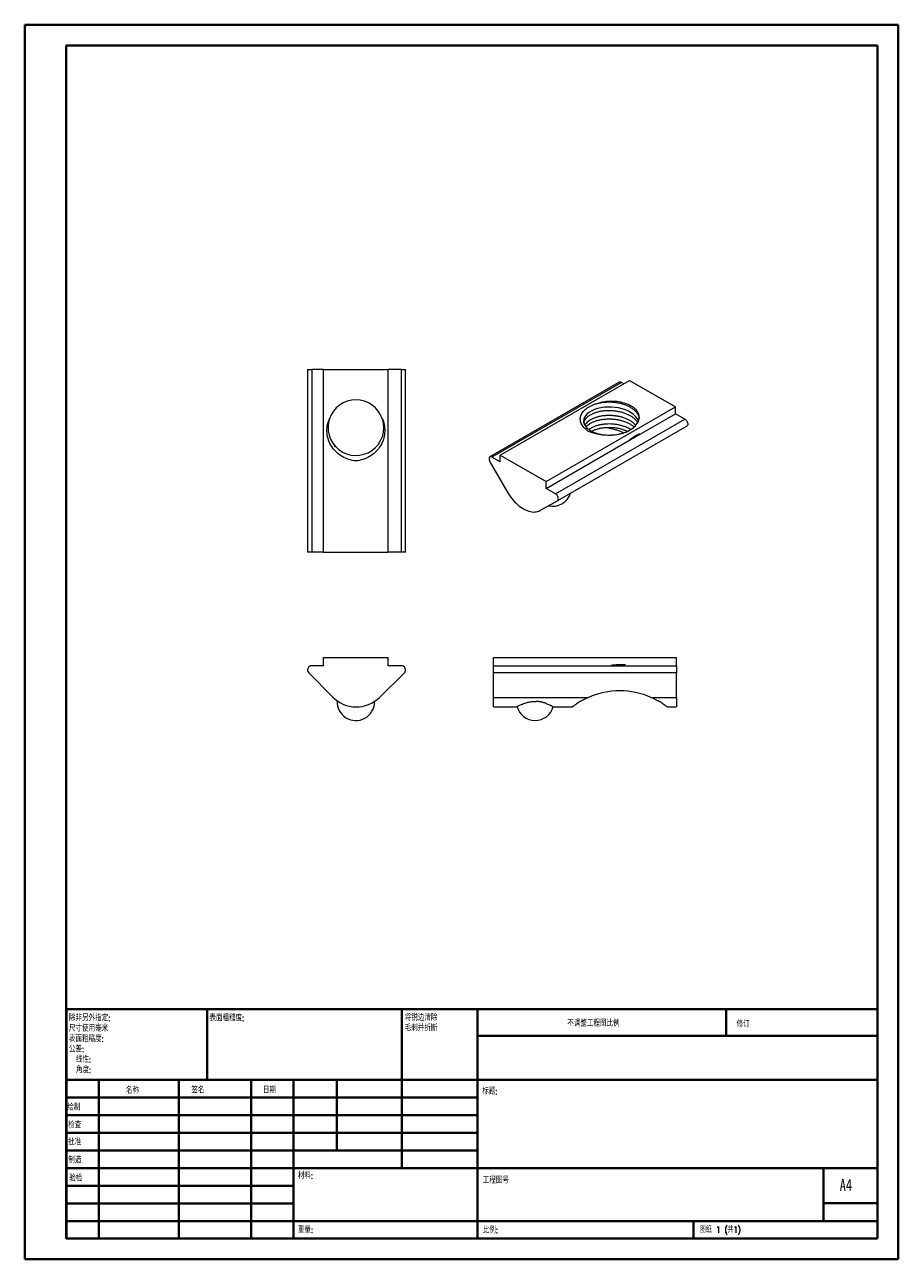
# Model space of a CAD drawing. Header units: millimetres. Extents: x 0 to 210, y 0 to 297.
import ezdxf

# ---------------------------------------------------------------- set-up
doc = ezdxf.new("R2010")
doc.units = ezdxf.units.MM
doc.styles.add('SLDTEXTSTYLE0', font='TXT', dxfattribs={"width": 0.75, "bigfont": 'bigfont'})
doc.styles.add('SLDTEXTSTYLE1', font='TXT', dxfattribs={"width": 0.75})
doc.styles.add('SLDTEXTSTYLE2', font='TXT', dxfattribs={"width": 0.694444, "bigfont": 'bigfont'})

# ---------------------------------------------------------------- blocks, each defined once
blk = doc.blocks.new('SW_NOTE_0')
at = {"color": 0, "linetype": 'Continuous', "lineweight": 0, "char_height": 1.5, "attachment_point": 1, "style": 'SLDTEXTSTYLE0'}
for s, insert in [('\\M+18FAB锐边\\M+190B4\\M+18F9C', (0, 1.93)), ('\\M+196D1\\M+18E68\\M+19BF3\\M+190DC\\M+19266', (0, -0.57))]:
    blk.add_mtext(s, dxfattribs=dict(at, insert=insert))
blk = doc.blocks.new('SW_NOTE_1')
at = {"color": 0, "linetype": 'Continuous', "lineweight": 0, "char_height": 1.5, "attachment_point": 1, "style": 'SLDTEXTSTYLE0'}
for s, insert in [('\\M+18F9C\\M+194F1另\\M+18A4F\\M+18E77\\M+192E8:', (0, 1.93)), ('\\M+18EDA\\M+190A1\\M+18E67\\M+19770\\M+19F7C\\M+195C4', (0, -0.57)), ('\\M+1955C\\M+196CA\\M+19165糙\\M+19378:', (0, -3.07)), ('\\M+18CF6\\M+18DB7:', (0, -5.57)), ('线\\M+190AB:', (1.69, -8.07)), ('\\M+18A70\\M+19378:', (1.69, -10.57))]:
    blk.add_mtext(s, dxfattribs=dict(at, insert=insert))

msp = doc.modelspace()

# ---------------------------------------------------------------- linework, layer by layer
at = {"color": 7, "linetype": 'Continuous', "lineweight": 40}
for p, q in [((0.08, 0.21), (0.08, 297.21)), ((0.08, 297.21), (210.08, 297.21)), ((210.08, 0.21), (210.08, 297.21)), ((210.08, 292.21), (210.08, 297.21)), ((10.08, 292.21), (205.08, 292.21)), ((10.08, 5.21), (10.08, 292.21)), ((205.08, 5.21), (205.08, 292.21)), ((10.11, 60.37), (205.08, 60.37)), ((10.11, 60.37), (10.11, 5.12)), ((43.91, 43.37), (43.91, 60.37)), ((90.71, 60.37), (90.71, 22.12)), ((108.91, 60.37), (108.91, 5.12)), ((168.68, 54.09), (168.68, 60.46)), ((205.08, 54), (108.91, 54)), ((205.08, 43.37), (10.11, 43.37)), ((17.91, 43.37), (17.91, 5.12)), ((37.1, 43.37), (37.1, 5.12)), ((54.51, 43.37), (54.51, 5.12)), ((64.71, 5.12), (64.71, 43.37)), ((75.11, 26.37), (75.11, 43.37)), ((108.91, 39.12), (10.11, 39.12)), ((108.91, 34.87), (10.11, 34.87)), ((108.91, 30.62), (10.11, 30.62)), ((108.91, 26.37), (10.11, 26.37)), ((64.71, 22.12), (10.11, 22.12)), ((64.71, 22.12), (205.08, 22.12)), ((192.08, 9.46), (192.08, 22.21)), ((64.71, 17.87), (10.11, 17.87)), ((64.71, 13.62), (10.11, 13.62)), ((205.08, 13.71), (192.08, 13.71)), ((10.11, 9.37), (205.08, 9.37)), ((160.88, 5.21), (160.88, 9.46)), ((10.08, 5.21), (205.08, 5.21)), ((205.08, 5.21), (180.99, 5.21)), ((0.08, 0.21), (210.08, 0.21))]:
    msp.add_line(p, q, dxfattribs=at)
at = {"color": 7, "linetype": 'Continuous', "lineweight": 15}
for p, q in [((68.07, 214.29), (68.07, 170.29)), ((68.07, 214.29), (69.07, 214.29)), ((69.07, 214.29), (69.07, 170.29)), ((71.88, 214.29), (69.07, 214.29)), ((71.88, 214.29), (87.48, 214.29)), ((71.88, 170.29), (71.88, 214.29)), ((87.48, 170.29), (87.48, 214.29)), ((90.65, 214.29), (87.48, 214.29)), ((90.65, 170.29), (90.65, 214.29)), ((90.65, 214.29), (91.65, 214.29)), ((91.65, 170.29), (91.65, 214.29)), ((143.02, 211.2), (111.9, 193.24)), ((143.52, 211.15), (112.4, 193.19)), ((114.39, 193.68), (145.5, 211.64)), ((144.09, 210.82), (143.52, 211.15)), ((145.5, 211.64), (156.54, 205.27)), ((125.42, 187.31), (156.54, 205.27)), ((156.54, 203.64), (156.54, 205.27)), ((127.66, 184.38), (158.77, 202.35)), ((146.47, 197.82), (156.54, 203.64)), ((158.77, 202.35), (156.54, 203.64)), ((159.27, 200.66), (128.15, 182.7)), ((125.42, 185.68), (145.86, 197.47)), ((114.39, 192.04), (112.4, 193.19)), ((114.39, 192.04), (114.39, 193.68)), ((114.39, 193.68), (125.42, 187.31)), ((111.9, 192.09), (115.94, 185.03)), ((125.42, 185.68), (125.42, 187.31)), ((127.66, 184.38), (125.42, 185.68)), ((123.94, 180.34), (128.15, 182.7)), ((69.07, 170.29), (68.07, 170.29)), ((71.88, 170.29), (69.07, 170.29)), ((71.88, 170.29), (87.48, 170.29)), ((90.65, 170.29), (87.48, 170.29)), ((91.65, 170.29), (90.65, 170.29)), ((71.88, 142.99), (69.07, 142.99)), ((71.88, 142.99), (71.88, 144.99)), ((71.88, 144.99), (87.48, 144.99)), ((87.48, 142.99), (87.48, 144.99)), ((90.65, 142.99), (87.48, 142.99)), ((112.75, 144.99), (156.75, 144.99)), ((112.75, 142.99), (112.75, 144.99)), ((112.75, 142.99), (156.75, 142.99)), ((112.75, 141.28), (112.75, 142.99)), ((156.75, 142.99), (156.75, 144.99)), ((156.75, 142.99), (156.75, 141.28)), ((68.36, 141.29), (74.07, 135.49)), ((85.38, 135.4), (91.35, 141.28)), ((156.75, 141.28), (112.75, 141.28)), ((112.75, 135.4), (112.75, 141.28)), ((156.75, 135.4), (156.75, 141.28)), ((84.18, 134.32), (84.18, 134.43)), ((112.75, 135.4), (135.61, 135.4)), ((112.75, 133.1), (112.75, 135.4)), ((150.62, 135.4), (156.75, 135.4)), ((156.75, 135.4), (156.75, 133.1)), ((112.75, 133.1), (118.25, 133.1)), ((127.25, 133.1), (131.73, 133.1)), ((154.49, 133.1), (156.75, 133.1))]:
    msp.add_line(p, q, dxfattribs=at)
at = {"color": 7, "linetype": 'Continuous', "lineweight": 15, "flags": 128}
for points in [[(147.62, 201.84), (147.59, 201.93), (147.31, 202.46), (146.92, 202.96), (146.43, 203.42), (145.86, 203.84), (145.21, 204.21), (144.48, 204.54), (143.68, 204.81), (142.84, 205.01), (141.98, 205.16), (141.12, 205.23), (140.26, 205.24), (139.4, 205.18), (138.56, 205.06), (137.76, 204.88), (137.03, 204.64), (136.38, 204.35), (135.81, 204.02), (135.32, 203.64), (134.93, 203.22), (134.65, 202.78), (134.48, 202.33), (134.42, 201.87), (134.48, 201.41), (134.65, 200.96), (134.93, 200.52), (135.32, 200.1), (135.81, 199.72), (136.38, 199.39), (137.03, 199.1), (137.76, 198.86), (138.56, 198.68), (139.4, 198.56), (140.26, 198.5), (141.12, 198.51), (141.98, 198.59), (142.84, 198.73), (143.68, 198.94), (144.48, 199.21), (145.21, 199.53), (145.86, 199.9), (146.33, 200.23), (146.74, 200.6), (147.1, 200.99), (147.1, 200.99)], [(147.1, 200.99), (147.31, 201.25), (147.48, 201.52), (147.62, 201.79), (147.72, 202.07), (147.79, 202.36), (147.82, 202.64), (147.81, 202.92), (147.77, 203.21), (147.69, 203.49), (147.58, 203.77), (147.43, 204.04), (147.25, 204.3), (147.03, 204.56), (146.78, 204.81), (146.5, 205.04), (146.19, 205.26), (145.86, 205.47), (145.5, 205.67), (145.11, 205.85), (144.7, 206.01), (144.28, 206.15), (143.83, 206.28), (143.37, 206.38), (142.9, 206.47), (142.42, 206.53), (141.93, 206.58), (141.44, 206.6), (140.95, 206.61), (140.46, 206.59), (139.97, 206.55), (139.48, 206.49), (139.01, 206.41), (138.55, 206.31), (138.1, 206.19)], [(158.77, 202.35), (158.91, 202.25), (159.04, 202.13), (159.17, 201.98), (159.27, 201.82), (159.36, 201.64), (159.43, 201.46), (159.47, 201.28), (159.48, 201.12), (159.46, 200.97), (159.42, 200.84), (159.36, 200.73), (159.27, 200.66)], [(112.4, 193.19), (112.27, 193.25), (112.13, 193.29), (112.01, 193.28), (111.9, 193.24), (111.82, 193.17), (111.75, 193.07), (111.71, 192.94), (111.7, 192.79), (111.71, 192.62), (111.75, 192.44), (111.81, 192.27), (111.9, 192.09)], [(115.94, 185.03), (116.22, 184.56), (116.52, 184.1), (116.83, 183.66), (117.16, 183.24), (117.5, 182.83), (117.85, 182.45), (118.22, 182.08), (118.59, 181.75), (118.96, 181.43), (119.35, 181.15), (119.73, 180.89), (120.12, 180.67), (120.5, 180.47), (120.89, 180.31), (121.27, 180.18), (121.64, 180.08), (122, 180.01), (122.36, 179.98), (122.7, 179.99), (123.03, 180.02), (123.35, 180.1), (123.65, 180.2), (123.94, 180.34)], [(128.15, 182.7), (128.24, 182.77), (128.31, 182.87), (128.35, 183), (128.37, 183.16), (128.35, 183.32), (128.31, 183.5), (128.25, 183.68), (128.16, 183.85), (128.05, 184.02), (127.93, 184.17), (127.8, 184.29), (127.66, 184.38)]]:
    msp.add_lwpolyline(points, dxfattribs=at)
at = {"color": 7, "linetype": 'Continuous', "lineweight": 15}
for centre, radius, start, end in [((143.22, 210.75), 0.493, 53.7228, 114.9667), ((79.68, 200.29), 6.7, 18.1886, 161.8114), ((79.69, 200.28), 6.7, 159.1386, 18.2382), ((127, 185.87), 4.5, 257.0434, 342.3413), ((69.07, 141.99), 1, 90, 224.5626), ((90.65, 141.99), 1, 314.5626, 90), ((143.11, 118.33), 18.65, 66.2626, 113.7374), ((79.77, 141.1), 8, 224.5626, 314.5626), ((79.68, 134.32), 4.5, 177.117, 0), ((122.78, 134.32), 4.5, 194.5476, 345.1253)]:
    msp.add_arc(centre, radius, start, end, dxfattribs=at)
for points, knots in [([(135.46, 199.47), (135.08, 199.73), (134.76, 200.01), (134.23, 200.6), (134.02, 200.92), (133.73, 201.57), (133.65, 201.9), (133.62, 202.58), (133.67, 202.91), (133.91, 203.56), (134.1, 203.89), (134.61, 204.49), (134.92, 204.77), (135.67, 205.29), (136.1, 205.52), (136.8, 205.81), (137.05, 205.9), (137.56, 206.06), (137.83, 206.13), (138.1, 206.19)], [0, 0, 0, 0, 0.125, 0.125, 0.25, 0.25, 0.375, 0.375, 0.5, 0.5, 0.625, 0.625, 0.75, 0.75, 0.875, 0.875, 0.9375, 0.9375, 1, 1, 1, 1]), ([(138.1, 206.19), (138.34, 206.24), (138.82, 206.34), (139.58, 206.43), (140.35, 206.47), (141.15, 206.46), (141.99, 206.39), (142.85, 206.25), (143.69, 206.04), (144.49, 205.77), (145.22, 205.45), (145.87, 205.07), (146.45, 204.65), (146.94, 204.19), (147.33, 203.69), (147.61, 203.16), (147.76, 202.74), (147.78, 202.49), (147.78, 202.43)], [0, 0, 0, 0, 0.060551, 0.120948, 0.180773, 0.239633, 0.305688, 0.372897, 0.4407, 0.508502, 0.575712, 0.641767, 0.707822, 0.775031, 0.842834, 0.910636, 0.977846, 1, 1, 1, 1]), ([(79.68, 192.29), (79.1, 192.33), (78.53, 192.45), (77.43, 192.8), (76.89, 193.04), (75.89, 193.63), (75.43, 193.98), (74.58, 194.78), (74.21, 195.23), (73.58, 196.2), (73.32, 196.73), (72.94, 197.82), (72.82, 198.39), (72.71, 199.56), (72.73, 200.14), (72.87, 201), (72.93, 201.28), (73.1, 201.84), (73.2, 202.11), (73.32, 202.38)], [0, 0, 0, 0, 0.125, 0.125, 0.25, 0.25, 0.375, 0.375, 0.5, 0.5, 0.625, 0.625, 0.75, 0.75, 0.875, 0.875, 0.9375, 0.9375, 1, 1, 1, 1]), ([(86.05, 202.38), (86.17, 202.11), (86.27, 201.84), (86.44, 201.28), (86.5, 201), (86.64, 200.14), (86.66, 199.55), (86.58, 198.69), (86.54, 198.4), (86.41, 197.83), (86.34, 197.55), (86.05, 196.72), (85.8, 196.21), (85.32, 195.47), (85.15, 195.24), (84.77, 194.79), (84.58, 194.58), (83.95, 193.98), (83.48, 193.63), (82.48, 193.04), (81.95, 192.8), (80.84, 192.45), (80.27, 192.33), (79.68, 192.29)], [0, 0, 0, 0, 0.0625, 0.0625, 0.125, 0.125, 0.25, 0.25, 0.3125, 0.3125, 0.375, 0.375, 0.5, 0.5, 0.5625, 0.5625, 0.625, 0.625, 0.75, 0.75, 0.875, 0.875, 1, 1, 1, 1]), ([(134.47, 201.46), (134.47, 201.48), (134.49, 201.65), (134.63, 201.97), (134.91, 202.41), (135.31, 202.83), (135.79, 203.21), (136.37, 203.54), (137.02, 203.83), (137.75, 204.07), (138.55, 204.26), (139.39, 204.38), (140.25, 204.43), (141.12, 204.42), (141.99, 204.35), (142.85, 204.21), (143.69, 204), (144.49, 203.73), (145.22, 203.4), (145.87, 203.03), (146.45, 202.61), (146.93, 202.15), (147.26, 201.75), (147.39, 201.51), (147.42, 201.44)], [0, 0, 0, 0, 0.005167, 0.054056, 0.103377, 0.152697, 0.201586, 0.249636, 0.297685, 0.346574, 0.395895, 0.445215, 0.494104, 0.542153, 0.590203, 0.639092, 0.688412, 0.737733, 0.786622, 0.834671, 0.882721, 0.93161, 0.98093, 1, 1, 1, 1]), ([(146.97, 200.85), (146.95, 200.87), (146.81, 201.06), (146.44, 201.39), (145.87, 201.81), (145.22, 202.18), (144.49, 202.5), (143.69, 202.78), (142.85, 202.98), (141.99, 203.12), (141.12, 203.2), (140.25, 203.21), (139.39, 203.15), (138.55, 203.03), (137.75, 202.85), (137.02, 202.61), (136.37, 202.32), (135.79, 201.98), (135.31, 201.6), (134.94, 201.22), (134.78, 200.96), (134.72, 200.85)], [0, 0, 0, 0, 0.007642, 0.063705, 0.118805, 0.173905, 0.229969, 0.286526, 0.343084, 0.399147, 0.454247, 0.509347, 0.56541, 0.621968, 0.678525, 0.734588, 0.789688, 0.844788, 0.900852, 0.957409, 1, 1, 1, 1]), ([(135, 200.44), (135.1, 200.56), (135.33, 200.81), (135.8, 201.16), (136.37, 201.5), (137.02, 201.79), (137.75, 202.03), (138.55, 202.21), (139.39, 202.33), (140.25, 202.39), (141.12, 202.38), (141.99, 202.31), (142.85, 202.17), (143.69, 201.96), (144.49, 201.69), (145.22, 201.36), (145.87, 200.99), (146.32, 200.68), (146.52, 200.48), (146.56, 200.44)], [0, 0, 0, 0, 0.051416, 0.1138, 0.175113, 0.236426, 0.298811, 0.361746, 0.42468, 0.487065, 0.548378, 0.609691, 0.672075, 0.73501, 0.797945, 0.86033, 0.921643, 0.982955, 1, 1, 1, 1]), ([(147.1, 200.99), (147, 200.84), (146.87, 200.68), (146.6, 200.39), (146.44, 200.25), (145.94, 199.84), (145.53, 199.59), (144.86, 199.27), (144.63, 199.17), (144.14, 198.99), (143.89, 198.91), (143.1, 198.69), (142.56, 198.58), (141.7, 198.47), (141.41, 198.45), (140.83, 198.42), (140.55, 198.41), (139.68, 198.43), (139.09, 198.47), (137.97, 198.64), (137.43, 198.76), (136.39, 199.07), (135.91, 199.25), (135.46, 199.47)], [0, 0, 0, 0, 0.0625, 0.0625, 0.125, 0.125, 0.25, 0.25, 0.3125, 0.3125, 0.375, 0.375, 0.5, 0.5, 0.5625, 0.5625, 0.625, 0.625, 0.75, 0.75, 0.875, 0.875, 1, 1, 1, 1]), ([(145.73, 199.83), (145.56, 199.93), (145.17, 200.16), (144.48, 200.46), (143.69, 200.73), (142.85, 200.94), (141.99, 201.08), (141.12, 201.16), (140.25, 201.16), (139.39, 201.11), (138.55, 200.99), (137.75, 200.81), (137.02, 200.57), (136.37, 200.27), (135.92, 200.02), (135.72, 199.86), (135.68, 199.83)], [0, 0, 0, 0, 0.0607449, 0.1374645, 0.2148607, 0.2922569, 0.3689765, 0.4443781, 0.5197797, 0.5964993, 0.6738955, 0.7512917, 0.8280113, 0.9034129, 0.9788145, 1, 1, 1, 1]), ([(136.33, 199.42), (136.35, 199.43), (136.55, 199.55), (137.03, 199.75), (137.75, 199.99), (138.55, 200.17), (139.39, 200.29), (140.25, 200.35), (141.12, 200.34), (141.99, 200.27), (142.85, 200.13), (143.69, 199.92), (144.4, 199.68), (144.8, 199.5), (144.96, 199.42)], [0, 0, 0, 0, 0.008396, 0.099938, 0.19308, 0.287043, 0.381006, 0.474148, 0.565689, 0.657231, 0.750373, 0.844336, 0.938299, 1, 1, 1, 1]), ([(144.04, 199.06), (143.99, 199.08), (143.68, 199.21), (143.08, 199.43), (142.23, 199.72), (141.36, 199.96), (140.58, 200.14), (139.98, 200.24), (139.67, 200.28), (139.56, 200.29)], [0, 0, 0, 0, 0.034817, 0.227257, 0.420534, 0.613616, 0.805789, 0.923731, 1, 1, 1, 1]), ([(118.25, 133.11), (118.26, 133.11), (118.29, 133.12), (118.44, 133.2), (118.69, 133.32), (119.03, 133.49), (119.46, 133.69), (120, 133.91), (120.54, 134.09), (121.02, 134.22), (121.47, 134.32), (122.02, 134.4), (122.58, 134.44), (122.92, 134.43), (123.04, 134.43)], [0, 0, 0, 0, 0.0814323, 0.1745061, 0.264045, 0.3557469, 0.4543149, 0.5552305, 0.6637131, 0.719739, 0.7757565, 0.8626686, 0.9520303, 1, 1, 1, 1]), ([(125.42, 133.93), (125.35, 133.95), (125.21, 134.01), (124.97, 134.08), (124.73, 134.16), (124.47, 134.23), (124.2, 134.29), (123.93, 134.34), (123.64, 134.38), (123.34, 134.41), (123.14, 134.42), (123.04, 134.43)], [0, 0, 0, 0, 0.1066, 0.214247, 0.32292, 0.432636, 0.543452, 0.65546, 0.768782, 0.883572, 1, 1, 1, 1]), ([(125.42, 133.93), (125.56, 133.87), (125.84, 133.77), (126.17, 133.62), (126.44, 133.5), (126.65, 133.4), (126.84, 133.31), (126.99, 133.23), (127.1, 133.17), (127.19, 133.13), (127.24, 133.11), (127.24, 133.11), (127.25, 133.11)], [0, 0, 0, 0, 0.130608, 0.262908, 0.358883, 0.454851, 0.554012, 0.653162, 0.743292, 0.833416, 0.926959, 1, 1, 1, 1]), ([(135.61, 135.4), (135.36, 135.29), (134.88, 135.07), (134.2, 134.72), (133.62, 134.39), (133.14, 134.09), (132.74, 133.83), (132.42, 133.61), (132.16, 133.43), (131.97, 133.29), (131.83, 133.18), (131.75, 133.12), (131.72, 133.1), (131.73, 133.1), (131.73, 133.1)], [0, 0, 0, 0, 0.114192, 0.228605, 0.342639, 0.433225, 0.524034, 0.614518, 0.691333, 0.768367, 0.845136, 0.922188, 0.999517, 1, 1, 1, 1]), ([(135.64, 135.42), (135.56, 135.38), (135.36, 135.3), (135.09, 135.17), (134.87, 135.06), (134.78, 135.02), (134.75, 135)], [0, 0, 0, 0, 0.223443, 0.54356, 0.868467, 1, 1, 1, 1]), ([(154.49, 133.11), (154.49, 133.11), (154.48, 133.11), (154.41, 133.17), (154.3, 133.25), (154.11, 133.4), (153.81, 133.61), (153.39, 133.9), (152.9, 134.21), (152.37, 134.52), (151.8, 134.83), (151.22, 135.13), (150.82, 135.31), (150.62, 135.4)], [0, 0, 0, 0, 0.063738, 0.135867, 0.208226, 0.280381, 0.391231, 0.502149, 0.605346, 0.708931, 0.812275, 0.906129, 1, 1, 1, 1])]:
    msp.add_open_spline(points, degree=3, knots=knots, dxfattribs=at)
for points in [[(147.89, 198.82), (147.05, 198.41), (146.21, 197.88), (145.38, 197.23)], [(145.38, 197.23), (145.54, 197.3), (145.7, 197.38), (145.86, 197.47)], [(145.86, 197.47), (146.07, 197.58), (146.27, 197.7), (146.47, 197.82)], [(146.47, 197.82), (146.95, 198.12), (147.42, 198.45), (147.89, 198.82)], [(74.95, 195.55), (74.8, 195.69), (74.67, 195.84), (74.54, 196)], [(144.53, 143.2), (143.33, 143.3), (142.15, 143.24), (140.97, 143.03)], [(140.97, 143.03), (141.2, 143.01), (141.42, 143), (141.65, 142.99)], [(142.51, 142.99), (143.19, 143.01), (143.86, 143.08), (144.53, 143.2)]]:
    msp.add_open_spline(points, degree=3, dxfattribs=at)

# ---------------------------------------------------------------- block references
at = {"color": 7, "linetype": 'Continuous', "lineweight": 0}
for name, p in [('SW_NOTE_1', (10.7, 57.11)), ('SW_NOTE_0', (91.42, 57.19))]:
    msp.add_blockref(name, p, dxfattribs=at)

# ---------------------------------------------------------------- texts
at = {"color": 7, "linetype": 'Continuous', "lineweight": 0, "attachment_point": 1}
for s, insert, char_height, style in [('\\M+1955C\\M+196CA\\M+19165糙\\M+19378:', (44.48, 59.04), 1.5, 'SLDTEXTSTYLE0'), ('\\M+19573调\\M+190AE\\M+18D48\\M+192F6图\\M+194E4\\M+197E1', (130.49, 57.75), 1.5, 'SLDTEXTSTYLE0'), ('\\M+18F43订', (171.21, 57.55), 1.5, 'SLDTEXTSTYLE0'), ('\\M+196BC\\M+18FCC', (24.43, 41.62), 1.5, 'SLDTEXTSTYLE0'), ('签\\M+196BC', (40.14, 41.68), 1.5, 'SLDTEXTSTYLE0'), ('\\M+193FA\\M+18AFA', (57.33, 41.7), 1.5, 'SLDTEXTSTYLE0'), ('标题:', (110.07, 41.4), 1.5, 'SLDTEXTSTYLE0'), ('绘\\M+190A7', (10.32, 37.55), 1.5, 'SLDTEXTSTYLE0'), ('检查', (10.52, 33.28), 1.5, 'SLDTEXTSTYLE0'), ('\\M+194E1\\M+18F79', (10.51, 29.19), 1.5, 'SLDTEXTSTYLE0'), ('\\M+190A7\\M+191A2', (10.57, 24.85), 1.5, 'SLDTEXTSTYLE0'), ('\\M+18DDE\\M+197BF:', (65.76, 21.11), 1.5, 'SLDTEXTSTYLE0'), ('验检', (10.78, 20.47), 1.5, 'SLDTEXTSTYLE0'), ('\\M+18D48\\M+192F6图\\M+18D86', (110.18, 19.99), 1.5, 'SLDTEXTSTYLE0'), ('A4', (196, 19.52), 2.91, 'SLDTEXTSTYLE1'), ('\\M+18F64\\M+197CA:', (65.73, 8.07), 1.4986, 'SLDTEXTSTYLE0'), ('\\M+194E4\\M+197E1:', (110.18, 8.02), 1.5, 'SLDTEXTSTYLE0'), ('图纸 1 (\\M+18BA41)', (162.36, 8.11), 1.5, 'SLDTEXTSTYLE2')]:
    msp.add_mtext(s, dxfattribs=dict(at, insert=insert, char_height=char_height, style=style))

doc.saveas('drawing.dxf')
